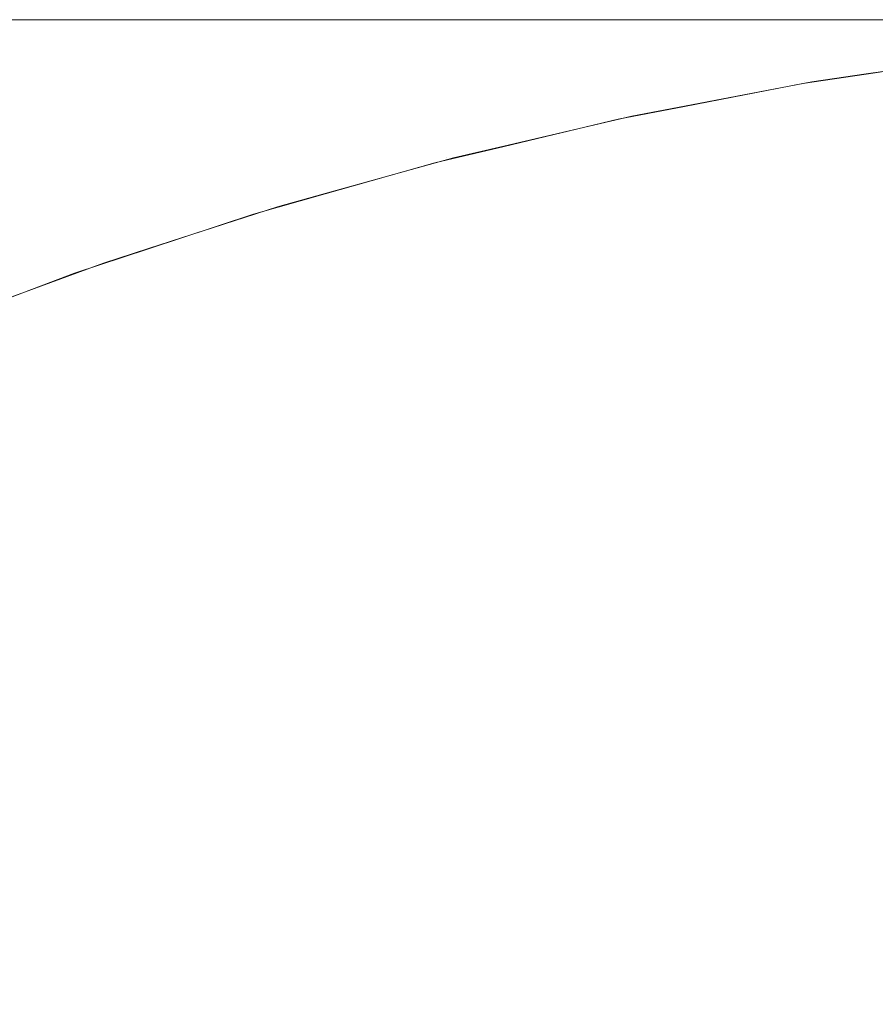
# Model space of a CAD drawing. Header units: centimetres. Extents: x -26 to 27.3, y -25.9 to -24.1.
# Tile 170 of 224: x 9.448 to 9.4672, y -24.0821 to -24.0599. Entities that reach past the tile are written whole.
import ezdxf

# ---------------------------------------------------------------- set-up
doc = ezdxf.new("R2010")
doc.units = ezdxf.units.CM
doc.header["$LTSCALE"] = 2.54
doc.layers.add('Lucido design-1', color=7, linetype='Continuous')

# ---------------------------------------------------------------- blocks, each defined once
blk = doc.blocks.new('Gruppo-7-1')
at = {"color": 7, "linetype": 'Continuous', "lineweight": 9}
for points, invisible_edges in [([(27.182518, -24.059935, 1182.325802), (27.182518, -24.059888, 1182.322727), (-25.917482, -24.059888, 1182.322727), (-25.917482, -24.059935, 1182.325802)], 8), ([(9.282518, -24.059888, 1182.122727), (-25.917482, -24.059888, 1182.322727), (27.182518, -24.059888, 1182.322727)], 9), ([(-25.917482, -24.059935, 1182.325802), (-25.917482, -24.060002, 1182.327088), (27.182518, -24.060002, 1182.327088), (27.182518, -24.059935, 1182.325802)], 10), ([(27.182518, -24.059888, 1182.322727), (9.291006, -24.059888, 1182.122547), (9.282518, -24.059888, 1182.122727)], 9), ([(9.299479, -24.059888, 1182.122007), (9.291006, -24.059888, 1182.122547), (27.182518, -24.059888, 1182.322727)], 10), ([(27.182518, -24.059888, 1182.322727), (9.307922, -24.059888, 1182.121107), (9.299479, -24.059888, 1182.122007)], 9), ([(27.182518, -24.059888, 1182.322727), (9.316318, -24.059888, 1182.11985), (9.307922, -24.059888, 1182.121107)], 9), ([(9.324654, -24.059888, 1182.118238), (9.316318, -24.059888, 1182.11985), (27.182518, -24.059888, 1182.322727)], 10), ([(27.182518, -24.059888, 1182.322727), (9.332914, -24.059888, 1182.116274), (9.324654, -24.059888, 1182.118238)], 9), ([(27.182518, -24.059888, 1182.322727), (9.341082, -24.059888, 1182.11396), (9.332914, -24.059888, 1182.116274)], 9), ([(9.349146, -24.059888, 1182.111303), (9.341082, -24.059888, 1182.11396), (27.182518, -24.059888, 1182.322727)], 10), ([(9.357089, -24.059888, 1182.108305), (9.349146, -24.059888, 1182.111303), (27.182518, -24.059888, 1182.322727)], 10), ([(27.182518, -24.059888, 1182.322727), (9.364898, -24.059888, 1182.104973), (9.357089, -24.059888, 1182.108305)], 9), ([(27.182518, -24.059888, 1182.322727), (9.372559, -24.059888, 1182.101312), (9.364898, -24.059888, 1182.104973)], 9), ([(9.380057, -24.059888, 1182.09733), (9.372559, -24.059888, 1182.101312), (27.182518, -24.059888, 1182.322727)], 10), ([(27.182518, -24.059888, 1182.322727), (9.387379, -24.059888, 1182.093033), (9.380057, -24.059888, 1182.09733)], 9), ([(9.394513, -24.059888, 1182.088429), (9.387379, -24.059888, 1182.093033), (27.182518, -24.059888, 1182.322727)], 10), ([(27.182518, -24.059888, 1182.322727), (9.401445, -24.059888, 1182.083527), (9.394513, -24.059888, 1182.088429)], 9), ([(9.408162, -24.059888, 1182.078334), (9.401445, -24.059888, 1182.083527), (27.182518, -24.059888, 1182.322727)], 10), ([(27.182518, -24.059888, 1182.322727), (9.414653, -24.059888, 1182.072862), (9.408162, -24.059888, 1182.078334)], 9), ([(9.420906, -24.059888, 1182.067118), (9.414653, -24.059888, 1182.072862), (27.182518, -24.059888, 1182.322727)], 10), ([(9.426909, -24.059888, 1182.061115), (9.420906, -24.059888, 1182.067118), (27.182518, -24.059888, 1182.322727)], 10), ([(27.182518, -24.059888, 1182.322727), (9.432652, -24.059888, 1182.054862), (9.426909, -24.059888, 1182.061115)], 9), ([(27.182518, -24.059888, 1182.322727), (9.438125, -24.059888, 1182.048371), (9.432652, -24.059888, 1182.054862)], 9), ([(9.443317, -24.059888, 1182.041654), (9.438125, -24.059888, 1182.048371), (27.182518, -24.059888, 1182.322727)], 10), ([(9.443317, -24.059888, 1182.041654), (9.44822, -24.059888, 1182.034722), (9.444608, -24.059983, 1182.032281), (9.439812, -24.059983, 1182.039061)], 14), ([(9.444608, -24.059983, 1182.032281), (9.449111, -24.059983, 1182.025303), (9.445592, -24.060249, 1182.023136), (9.441184, -24.060249, 1182.029967)], 15), ([(27.182518, -24.059888, 1182.322727), (9.44822, -24.059888, 1182.034722), (9.443317, -24.059888, 1182.041654)], 9), ([(9.44822, -24.059888, 1182.034722), (9.452824, -24.059888, 1182.027589), (9.449111, -24.059983, 1182.025303), (9.444608, -24.059983, 1182.032281)], 14), ([(9.449111, -24.059983, 1182.025303), (9.453315, -24.059983, 1182.01814), (9.449707, -24.060249, 1182.016124), (9.445592, -24.060249, 1182.023136)], 15), ([(9.452824, -24.059888, 1182.027589), (9.44822, -24.059888, 1182.034722), (27.182518, -24.059888, 1182.322727)], 10), ([(9.452824, -24.059888, 1182.027589), (9.457121, -24.059888, 1182.020266), (9.453315, -24.059983, 1182.01814), (9.449111, -24.059983, 1182.025303)], 14), ([(9.453315, -24.059983, 1182.01814), (9.45721, -24.059983, 1182.010805), (9.45352, -24.060249, 1182.008945), (9.449707, -24.060249, 1182.016124)], 15), ([(27.182518, -24.059888, 1182.322727), (9.457121, -24.059888, 1182.020266), (9.452824, -24.059888, 1182.027589)], 9), ([(9.457121, -24.059888, 1182.020266), (9.461103, -24.059888, 1182.012768), (9.45721, -24.059983, 1182.010805), (9.453315, -24.059983, 1182.01814)], 14), ([(9.45721, -24.059983, 1182.010805), (9.460791, -24.059983, 1182.003312), (9.457025, -24.060249, 1182.001609), (9.45352, -24.060249, 1182.008945)], 15), ([(9.460791, -24.059983, 1182.003312), (9.46405, -24.059983, 1181.995673), (9.460216, -24.060249, 1181.994132), (9.457025, -24.060249, 1182.001609)], 15), ([(9.461103, -24.059888, 1182.012768), (9.457121, -24.059888, 1182.020266), (27.182518, -24.059888, 1182.322727)], 10), ([(9.461103, -24.059888, 1182.012768), (9.464764, -24.059888, 1182.005107), (9.460791, -24.059983, 1182.003312), (9.45721, -24.059983, 1182.010805)], 14), ([(9.46405, -24.059983, 1181.995673), (9.466983, -24.059983, 1181.987903), (9.463086, -24.060249, 1181.986526), (9.460216, -24.060249, 1181.994132)], 15), ([(9.464764, -24.059888, 1182.005107), (9.468096, -24.059888, 1181.997298), (9.46405, -24.059983, 1181.995673), (9.460791, -24.059983, 1182.003312)], 14), ([(27.182518, -24.059888, 1182.322727), (9.464764, -24.059888, 1182.005107), (9.461103, -24.059888, 1182.012768)], 9), ([(9.466983, -24.059983, 1181.987903), (9.469583, -24.059983, 1181.980015), (9.465631, -24.060249, 1181.978805), (9.463086, -24.060249, 1181.986526)], 15), ([(9.468096, -24.059888, 1181.997298), (9.471093, -24.059888, 1181.989355), (9.466983, -24.059983, 1181.987903), (9.46405, -24.059983, 1181.995673)], 14), ([(9.468096, -24.059888, 1181.997298), (9.464764, -24.059888, 1182.005107), (27.182518, -24.059888, 1182.322727)], 10), ([(9.469583, -24.059983, 1181.980015), (9.471845, -24.059983, 1181.972024), (9.467846, -24.060249, 1181.970983), (9.465631, -24.060249, 1181.978805)], 15), ([(9.471093, -24.059888, 1181.989355), (9.473751, -24.059888, 1181.981292), (9.469583, -24.059983, 1181.980015), (9.466983, -24.059983, 1181.987903)], 14), ([(27.182518, -24.060149, 1182.329948), (27.182518, -24.060002, 1182.327088), (-25.917482, -24.060002, 1182.327088), (-25.917482, -24.060149, 1182.329948)], 10), ([(-25.917482, -24.060149, 1182.329948), (-25.917482, -24.060288, 1182.331441), (27.182518, -24.060288, 1182.331441), (27.182518, -24.060149, 1182.329948)], 10), ([(27.182518, -24.060535, 1182.334084), (27.182518, -24.060288, 1182.331441), (-25.917482, -24.060288, 1182.331441), (-25.917482, -24.060535, 1182.334084)], 10), ([(9.445592, -24.060249, 1182.023136), (9.449707, -24.060249, 1182.016124), (9.446115, -24.060686, 1182.014118), (9.442089, -24.060686, 1182.020979)], 15), ([(9.449707, -24.060249, 1182.016124), (9.45352, -24.060249, 1182.008945), (9.449846, -24.060686, 1182.007092), (9.446115, -24.060686, 1182.014118)], 15), ([(9.45352, -24.060249, 1182.008945), (9.457025, -24.060249, 1182.001609), (9.453276, -24.060686, 1181.999915), (9.449846, -24.060686, 1182.007092)], 15), ([(9.457025, -24.060249, 1182.001609), (9.460216, -24.060249, 1181.994132), (9.456398, -24.060686, 1181.992598), (9.453276, -24.060686, 1181.999915)], 15), ([(9.460216, -24.060249, 1181.994132), (9.463086, -24.060249, 1181.986526), (9.459207, -24.060686, 1181.985155), (9.456398, -24.060686, 1181.992598)], 15), ([(9.463086, -24.060249, 1181.986526), (9.465631, -24.060249, 1181.978805), (9.461697, -24.060686, 1181.9776), (9.459207, -24.060686, 1181.985155)], 15), ([(9.465631, -24.060249, 1181.978805), (9.467846, -24.060249, 1181.970983), (9.463865, -24.060686, 1181.969946), (9.461697, -24.060686, 1181.9776)], 15), ([(9.467846, -24.060249, 1181.970983), (9.469727, -24.060249, 1181.963074), (9.465705, -24.060686, 1181.962207), (9.463865, -24.060686, 1181.969946)], 15), ([(9.469727, -24.060249, 1181.963074), (9.471271, -24.060249, 1181.955092), (9.467216, -24.060686, 1181.954397), (9.465705, -24.060686, 1181.962207)], 15), ([(9.471271, -24.060249, 1181.955092), (9.472474, -24.060249, 1181.947052), (9.468393, -24.060686, 1181.946529), (9.467216, -24.060686, 1181.954397)], 15), ([(-25.917482, -24.060535, 1182.334084), (-25.917482, -24.060764, 1182.335777), (27.182518, -24.060764, 1182.335777), (27.182518, -24.060535, 1182.334084)], 10), ([(27.182518, -24.061093, 1182.338205), (27.182518, -24.060764, 1182.335777), (-25.917482, -24.060764, 1182.335777), (-25.917482, -24.061093, 1182.338205)], 10), ([(9.446115, -24.060686, 1182.014118), (9.449846, -24.060686, 1182.007092), (9.446195, -24.061292, 1182.005251), (9.442545, -24.061292, 1182.012124)], 15), ([(9.449846, -24.060686, 1182.007092), (9.453276, -24.060686, 1181.999915), (9.44955, -24.061292, 1181.99823), (9.446195, -24.061292, 1182.005251)], 15), ([(9.453276, -24.060686, 1181.999915), (9.456398, -24.060686, 1181.992598), (9.452604, -24.061292, 1181.991073), (9.44955, -24.061292, 1181.99823)], 15), ([(9.456398, -24.060686, 1181.992598), (9.459207, -24.060686, 1181.985155), (9.455351, -24.061292, 1181.983793), (9.452604, -24.061292, 1181.991073)], 15), ([(9.459207, -24.060686, 1181.985155), (9.461697, -24.060686, 1181.9776), (9.457787, -24.061292, 1181.976403), (9.455351, -24.061292, 1181.983793)], 15), ([(9.461697, -24.060686, 1181.9776), (9.463865, -24.060686, 1181.969946), (9.459907, -24.061292, 1181.968916), (9.457787, -24.061292, 1181.976403)], 15), ([(9.463865, -24.060686, 1181.969946), (9.465705, -24.060686, 1181.962207), (9.461708, -24.061292, 1181.961345), (9.459907, -24.061292, 1181.968916)], 15), ([(9.465705, -24.060686, 1181.962207), (9.467216, -24.060686, 1181.954397), (9.463185, -24.061292, 1181.953706), (9.461708, -24.061292, 1181.961345)], 15), ([(9.467216, -24.060686, 1181.954397), (9.468393, -24.060686, 1181.946529), (9.464337, -24.061292, 1181.94601), (9.463185, -24.061292, 1181.953706)], 15), ([(9.468393, -24.060686, 1181.946529), (9.469236, -24.060686, 1181.938619), (9.465162, -24.061292, 1181.938272), (9.464337, -24.061292, 1181.94601)], 15), ([(9.469236, -24.060686, 1181.938619), (9.469742, -24.060686, 1181.93068), (9.465657, -24.061292, 1181.930507), (9.465162, -24.061292, 1181.938272)], 15), ([(9.467043, -24.061113, 1181.722727), (9.469816, -24.060698, 1181.722727), (9.469828, -24.060792, 1181.718367), (9.465634, -24.06142, 1181.718367)], 14), ([(9.465634, -24.06142, 1181.718367), (9.469828, -24.060792, 1181.718367), (9.469862, -24.061056, 1181.714235), (9.465679, -24.061682, 1181.714235)], 15), ([(9.465657, -24.061292, 1181.930507), (9.469742, -24.060686, 1181.93068), (9.469911, -24.060686, 1181.922727), (9.467043, -24.061111, 1181.922727)], 11), ([(9.469816, -24.060698, 1181.722727), (9.467043, -24.061113, 1181.722727), (9.467043, -24.061111, 1181.922727), (9.469911, -24.060686, 1181.922727)], 10), ([(-25.917482, -24.061093, 1182.338205), (-25.917482, -24.061428, 1182.340088), (27.182518, -24.061428, 1182.340088), (27.182518, -24.061093, 1182.338205)], 10), ([(9.465679, -24.061682, 1181.714235), (9.469862, -24.061056, 1181.714235), (9.469917, -24.061489, 1181.71012), (9.465753, -24.062113, 1181.71012)], 15), ([(9.446195, -24.061292, 1182.005251), (9.44955, -24.061292, 1181.99823), (9.445853, -24.062065, 1181.996559), (9.442572, -24.062065, 1182.003425)], 15), ([(9.44955, -24.061292, 1181.99823), (9.452604, -24.061292, 1181.991073), (9.448839, -24.062065, 1181.98956), (9.445853, -24.062065, 1181.996559)], 15), ([(9.452604, -24.061292, 1181.991073), (9.455351, -24.061292, 1181.983793), (9.451526, -24.062065, 1181.982441), (9.448839, -24.062065, 1181.98956)], 15), ([(9.455351, -24.061292, 1181.983793), (9.457787, -24.061292, 1181.976403), (9.453908, -24.062065, 1181.975215), (9.451526, -24.062065, 1181.982441)], 15), ([(9.457787, -24.061292, 1181.976403), (9.459907, -24.061292, 1181.968916), (9.455981, -24.062065, 1181.967893), (9.453908, -24.062065, 1181.975215)], 15), ([(9.459907, -24.061292, 1181.968916), (9.461708, -24.061292, 1181.961345), (9.457742, -24.062065, 1181.960491), (9.455981, -24.062065, 1181.967893)], 15), ([(9.461708, -24.061292, 1181.961345), (9.463185, -24.061292, 1181.953706), (9.459186, -24.062065, 1181.95302), (9.457742, -24.062065, 1181.960491)], 15), ([(9.463185, -24.061292, 1181.953706), (9.464337, -24.061292, 1181.94601), (9.460313, -24.062065, 1181.945495), (9.459186, -24.062065, 1181.95302)], 15), ([(9.464337, -24.061292, 1181.94601), (9.465162, -24.061292, 1181.938272), (9.461119, -24.062065, 1181.937928), (9.460313, -24.062065, 1181.945495)], 15), ([(9.465162, -24.061292, 1181.938272), (9.465657, -24.061292, 1181.930507), (9.461603, -24.062065, 1181.930335), (9.461119, -24.062065, 1181.937928)], 15), ([(9.461603, -24.062065, 1181.930335), (9.465657, -24.061292, 1181.930507), (9.465822, -24.061292, 1181.922727), (9.462946, -24.06184, 1181.922727)], 11), ([(9.465618, -24.061326, 1181.722727), (9.462947, -24.061843, 1181.722727), (9.462946, -24.06184, 1181.922727), (9.465822, -24.061292, 1181.922727)], 10), ([(9.465822, -24.061292, 1181.922727), (9.467043, -24.061111, 1181.922727), (9.467043, -24.061113, 1181.722727), (9.465618, -24.061326, 1181.722727)], 10), ([(9.465634, -24.06142, 1181.718367), (9.465618, -24.061326, 1181.722727), (9.467043, -24.061113, 1181.722727)], 9), ([(9.467043, -24.061111, 1181.922727), (9.465822, -24.061292, 1181.922727), (9.465657, -24.061292, 1181.930507)], 10), ([(27.182518, -24.061823, 1182.342302), (27.182518, -24.061428, 1182.340088), (-25.917482, -24.061428, 1182.340088), (-25.917482, -24.061823, 1182.342302)], 10), ([(9.462947, -24.061843, 1181.722727), (9.465618, -24.061326, 1181.722727), (9.465634, -24.06142, 1181.718367), (9.46147, -24.062225, 1181.718367)], 14), ([(9.46147, -24.062225, 1181.718367), (9.465634, -24.06142, 1181.718367), (9.465679, -24.061682, 1181.714235), (9.461526, -24.062486, 1181.714235)], 15), ([(9.465753, -24.062113, 1181.71012), (9.469917, -24.061489, 1181.71012), (9.469994, -24.06209, 1181.706031), (9.465855, -24.06271, 1181.706031)], 15), ([(9.461526, -24.062486, 1181.714235), (9.465679, -24.061682, 1181.714235), (9.465753, -24.062113, 1181.71012), (9.461618, -24.062912, 1181.71012)], 15), ([(-25.917482, -24.061823, 1182.342302), (-25.917482, -24.06228, 1182.344366), (27.182518, -24.06228, 1182.344366), (27.182518, -24.061823, 1182.342302)], 10), ([(9.461765, -24.062065, 1181.922727), (9.462946, -24.06184, 1181.922727), (9.462947, -24.061843, 1181.722727), (9.46145, -24.062132, 1181.722727)], 10), ([(9.46147, -24.062225, 1181.718367), (9.46145, -24.062132, 1181.722727), (9.462947, -24.061843, 1181.722727)], 9), ([(9.462946, -24.06184, 1181.922727), (9.461765, -24.062065, 1181.922727), (9.461603, -24.062065, 1181.930335)], 10), ([(9.445853, -24.062065, 1181.996559), (9.448839, -24.062065, 1181.98956), (9.44511, -24.063005, 1181.988062), (9.442191, -24.063005, 1181.994904)], 15), ([(9.448839, -24.062065, 1181.98956), (9.451526, -24.062065, 1181.982441), (9.447737, -24.063005, 1181.981103), (9.44511, -24.063005, 1181.988062)], 15), ([(9.451526, -24.062065, 1181.982441), (9.453908, -24.062065, 1181.975215), (9.450065, -24.063005, 1181.974038), (9.447737, -24.063005, 1181.981103)], 15), ([(9.453908, -24.062065, 1181.975215), (9.455981, -24.062065, 1181.967893), (9.452092, -24.063005, 1181.966881), (9.450065, -24.063005, 1181.974038)], 15), ([(9.455981, -24.062065, 1181.967893), (9.457742, -24.062065, 1181.960491), (9.453813, -24.063005, 1181.959644), (9.452092, -24.063005, 1181.966881)], 15), ([(9.457742, -24.062065, 1181.960491), (9.459186, -24.062065, 1181.95302), (9.455226, -24.063005, 1181.952341), (9.453813, -24.063005, 1181.959644)], 15), ([(9.459186, -24.062065, 1181.95302), (9.460313, -24.062065, 1181.945495), (9.456327, -24.063005, 1181.944984), (9.455226, -24.063005, 1181.952341)], 15), ([(9.460313, -24.062065, 1181.945495), (9.461119, -24.062065, 1181.937928), (9.457115, -24.063005, 1181.937588), (9.456327, -24.063005, 1181.944984)], 15), ([(9.461119, -24.062065, 1181.937928), (9.461603, -24.062065, 1181.930335), (9.457588, -24.063005, 1181.930164), (9.457115, -24.063005, 1181.937588)], 15), ([(9.458881, -24.062744, 1181.722727), (9.46145, -24.062132, 1181.722727), (9.46147, -24.062225, 1181.718367), (9.457344, -24.063207, 1181.718367)], 14), ([(9.457588, -24.063005, 1181.930164), (9.461603, -24.062065, 1181.930335), (9.461765, -24.062065, 1181.922727), (9.45888, -24.06274, 1181.922727)], 11), ([(9.46145, -24.062132, 1181.722727), (9.458881, -24.062744, 1181.722727), (9.45888, -24.06274, 1181.922727), (9.461765, -24.062065, 1181.922727)], 10), ([(9.461618, -24.062912, 1181.71012), (9.465753, -24.062113, 1181.71012), (9.465855, -24.06271, 1181.706031), (9.461746, -24.063505, 1181.706031)], 15), ([(9.465855, -24.06271, 1181.706031), (9.469994, -24.06209, 1181.706031), (9.470093, -24.062858, 1181.701974), (9.465986, -24.063472, 1181.701974)], 15), ([(27.182518, -24.062723, 1182.346369), (27.182518, -24.06228, 1182.344366), (-25.917482, -24.06228, 1182.344366), (-25.917482, -24.062723, 1182.346369)], 10), ([(9.457344, -24.063207, 1181.718367), (9.46147, -24.062225, 1181.718367), (9.461526, -24.062486, 1181.714235), (9.457411, -24.063464, 1181.714235)], 15), ([(9.457411, -24.063464, 1181.714235), (9.461526, -24.062486, 1181.714235), (9.461618, -24.062912, 1181.71012), (9.457521, -24.063887, 1181.71012)], 15), ([(-25.917482, -24.062723, 1182.346369), (-25.917482, -24.063316, 1182.348604), (27.182518, -24.063316, 1182.348604), (27.182518, -24.062723, 1182.346369)], 10), ([(9.457746, -24.063005, 1181.922727), (9.45888, -24.06274, 1181.922727), (9.458881, -24.062744, 1181.722727), (9.45732, -24.063115, 1181.722727)], 10), ([(9.457344, -24.063207, 1181.718367), (9.45732, -24.063115, 1181.722727), (9.458881, -24.062744, 1181.722727)], 9), ([(9.45888, -24.06274, 1181.922727), (9.457746, -24.063005, 1181.922727), (9.457588, -24.063005, 1181.930164)], 10), ([(9.461746, -24.063505, 1181.706031), (9.465855, -24.06271, 1181.706031), (9.465986, -24.063472, 1181.701974), (9.461909, -24.064261, 1181.701974)], 15), ([(9.465986, -24.063472, 1181.701974), (9.470093, -24.062858, 1181.701974), (9.470212, -24.063789, 1181.697955), (9.466145, -24.064398, 1181.697955)], 15), ([(9.447737, -24.063005, 1181.981103), (9.450065, -24.063005, 1181.974038), (9.446267, -24.064108, 1181.972875), (9.443991, -24.064108, 1181.979779)], 15), ([(9.450065, -24.063005, 1181.974038), (9.452092, -24.063005, 1181.966881), (9.448247, -24.064108, 1181.96588), (9.446267, -24.064108, 1181.972875)], 15), ([(9.452092, -24.063005, 1181.966881), (9.453813, -24.063005, 1181.959644), (9.44993, -24.064108, 1181.958807), (9.448247, -24.064108, 1181.96588)], 15), ([(9.453813, -24.063005, 1181.959644), (9.455226, -24.063005, 1181.952341), (9.45131, -24.064108, 1181.951669), (9.44993, -24.064108, 1181.958807)], 15), ([(9.455226, -24.063005, 1181.952341), (9.456327, -24.063005, 1181.944984), (9.452386, -24.064108, 1181.94448), (9.45131, -24.064108, 1181.951669)], 15), ([(9.456327, -24.063005, 1181.944984), (9.457115, -24.063005, 1181.937588), (9.453156, -24.064108, 1181.937251), (9.452386, -24.064108, 1181.94448)], 15), ([(9.457115, -24.063005, 1181.937588), (9.457588, -24.063005, 1181.930164), (9.453619, -24.064108, 1181.929995), (9.453156, -24.064108, 1181.937251)], 15), ([(9.453619, -24.064108, 1181.929995), (9.457588, -24.063005, 1181.930164), (9.457746, -24.063005, 1181.922727), (9.454851, -24.063809, 1181.922727)], 11), ([(9.45732, -24.063115, 1181.722727), (9.454852, -24.063814, 1181.722727), (9.454851, -24.063809, 1181.922727), (9.457746, -24.063005, 1181.922727)], 10), ([(9.457521, -24.063887, 1181.71012), (9.461618, -24.062912, 1181.71012), (9.461746, -24.063505, 1181.706031), (9.457674, -24.064473, 1181.706031)], 15), ([(27.182518, -24.063793, 1182.350399), (27.182518, -24.063316, 1182.348604), (-25.917482, -24.063316, 1182.348604), (-25.917482, -24.063793, 1182.350399)], 10), ([(9.454852, -24.063814, 1181.722727), (9.45732, -24.063115, 1181.722727), (9.457344, -24.063207, 1181.718367), (9.453264, -24.064362, 1181.718367)], 14), ([(9.453264, -24.064362, 1181.718367), (9.457344, -24.063207, 1181.718367), (9.457411, -24.063464, 1181.714235), (9.453341, -24.064617, 1181.714235)], 15), ([(9.453341, -24.064617, 1181.714235), (9.457411, -24.063464, 1181.714235), (9.457521, -24.063887, 1181.71012), (9.453469, -24.065034, 1181.71012)], 15), ([(9.457674, -24.064473, 1181.706031), (9.461746, -24.063505, 1181.706031), (9.461909, -24.064261, 1181.701974), (9.457869, -24.065222, 1181.701974)], 15), ([(9.461909, -24.064261, 1181.701974), (9.465986, -24.063472, 1181.701974), (9.466145, -24.064398, 1181.697955), (9.462107, -24.065179, 1181.697955)], 15), ([(-25.917482, -24.063793, 1182.350399), (-25.917482, -24.064536, 1182.352792), (27.182518, -24.064536, 1182.352792), (27.182518, -24.063793, 1182.350399)], 10), ([(9.453773, -24.064108, 1181.922727), (9.454851, -24.063809, 1181.922727), (9.454852, -24.063814, 1181.722727), (9.453236, -24.064271, 1181.722727)], 10), ([(9.453264, -24.064362, 1181.718367), (9.453236, -24.064271, 1181.722727), (9.454852, -24.063814, 1181.722727)], 9), ([(9.453469, -24.065034, 1181.71012), (9.457521, -24.063887, 1181.71012), (9.457674, -24.064473, 1181.706031), (9.453647, -24.065613, 1181.706031)], 15), ([(9.454851, -24.063809, 1181.922727), (9.453773, -24.064108, 1181.922727), (9.453619, -24.064108, 1181.929995)], 10), ([(9.466145, -24.064398, 1181.697955), (9.470212, -24.063789, 1181.697955), (9.470352, -24.064884, 1181.693983), (9.466331, -24.065486, 1181.693983)], 15), ([(9.446267, -24.064108, 1181.972875), (9.448247, -24.064108, 1181.96588), (9.444453, -24.065374, 1181.964892), (9.442518, -24.065374, 1181.971727)], 15), ([(9.448247, -24.064108, 1181.96588), (9.44993, -24.064108, 1181.958807), (9.446097, -24.065374, 1181.957981), (9.444453, -24.065374, 1181.964892)], 15), ([(9.44993, -24.064108, 1181.958807), (9.45131, -24.064108, 1181.951669), (9.447446, -24.065374, 1181.951007), (9.446097, -24.065374, 1181.957981)], 15), ([(9.45131, -24.064108, 1181.951669), (9.452386, -24.064108, 1181.94448), (9.448497, -24.065374, 1181.943982), (9.447446, -24.065374, 1181.951007)], 15), ([(9.452386, -24.064108, 1181.94448), (9.453156, -24.064108, 1181.937251), (9.44925, -24.065374, 1181.936918), (9.448497, -24.065374, 1181.943982)], 15), ([(9.453156, -24.064108, 1181.937251), (9.453619, -24.064108, 1181.929995), (9.449702, -24.065374, 1181.929829), (9.44925, -24.065374, 1181.936918)], 15), ([(9.449702, -24.065374, 1181.929829), (9.453619, -24.064108, 1181.929995), (9.453773, -24.064108, 1181.922727), (9.450866, -24.065046, 1181.922727)], 11), ([(9.453236, -24.064271, 1181.722727), (9.450868, -24.065052, 1181.722727), (9.450866, -24.065046, 1181.922727), (9.453773, -24.064108, 1181.922727)], 10), ([(9.450868, -24.065052, 1181.722727), (9.453236, -24.064271, 1181.722727), (9.453264, -24.064362, 1181.718367), (9.449236, -24.06569, 1181.718367)], 14), ([(9.449236, -24.06569, 1181.718367), (9.453264, -24.064362, 1181.718367), (9.453341, -24.064617, 1181.714235), (9.449324, -24.065941, 1181.714235)], 15), ([(9.457869, -24.065222, 1181.701974), (9.461909, -24.064261, 1181.701974), (9.462107, -24.065179, 1181.697955), (9.458105, -24.066131, 1181.697955)], 15), ([(9.462107, -24.065179, 1181.697955), (9.466145, -24.064398, 1181.697955), (9.466331, -24.065486, 1181.693983), (9.462339, -24.066258, 1181.693983)], 15), ([(27.182518, -24.065031, 1182.354384), (27.182518, -24.064536, 1182.352792), (-25.917482, -24.064536, 1182.352792), (-25.917482, -24.065031, 1182.354384)], 10), ([(9.449324, -24.065941, 1181.714235), (9.453341, -24.064617, 1181.714235), (9.453469, -24.065034, 1181.71012), (9.44947, -24.066353, 1181.71012)], 15), ([(9.453647, -24.065613, 1181.706031), (9.457674, -24.064473, 1181.706031), (9.457869, -24.065222, 1181.701974), (9.453873, -24.066353, 1181.701974)], 15), ([(-25.917482, -24.065031, 1182.354384), (-25.917482, -24.065938, 1182.356922), (27.182518, -24.065938, 1182.356922), (27.182518, -24.065031, 1182.354384)], 10), ([(9.449853, -24.065374, 1181.922727), (9.450866, -24.065046, 1181.922727), (9.450868, -24.065052, 1181.722727), (9.449204, -24.0656, 1181.722727)], 10), ([(9.449236, -24.06569, 1181.718367), (9.449204, -24.0656, 1181.722727), (9.450868, -24.065052, 1181.722727)], 9), ([(9.44947, -24.066353, 1181.71012), (9.453469, -24.065034, 1181.71012), (9.453647, -24.065613, 1181.706031), (9.449672, -24.066924, 1181.706031)], 15), ([(9.450866, -24.065046, 1181.922727), (9.449853, -24.065374, 1181.922727), (9.449702, -24.065374, 1181.929829)], 10), ([(9.466331, -24.065486, 1181.693983), (9.470352, -24.064884, 1181.693983), (9.470513, -24.066139, 1181.690062), (9.466545, -24.066733, 1181.690062)], 15), ([(9.453873, -24.066353, 1181.701974), (9.457869, -24.065222, 1181.701974), (9.458105, -24.066131, 1181.697955), (9.454148, -24.067251, 1181.697955)], 15), ([(9.458105, -24.066131, 1181.697955), (9.462107, -24.065179, 1181.697955), (9.462339, -24.066258, 1181.693983), (9.458384, -24.067199, 1181.693983)], 15), ([(9.447446, -24.065374, 1181.951007), (9.448497, -24.065374, 1181.943982), (9.444667, -24.066798, 1181.943491), (9.44364, -24.066798, 1181.950354)], 15), ([(9.448497, -24.065374, 1181.943982), (9.44925, -24.065374, 1181.936918), (9.445402, -24.066798, 1181.936591), (9.444667, -24.066798, 1181.943491)], 15), ([(9.44925, -24.065374, 1181.936918), (9.449702, -24.065374, 1181.929829), (9.445844, -24.066798, 1181.929665), (9.445402, -24.066798, 1181.936591)], 15), ([(9.445844, -24.066798, 1181.929665), (9.449702, -24.065374, 1181.929829), (9.449853, -24.065374, 1181.922727), (9.446933, -24.06645, 1181.922727)], 11), ([(9.446933, -24.06645, 1181.922727), (9.449853, -24.065374, 1181.922727), (9.449204, -24.0656, 1181.722727)], 10), ([(9.462339, -24.066258, 1181.693983), (9.466331, -24.065486, 1181.693983), (9.466545, -24.066733, 1181.690062), (9.462606, -24.067495, 1181.690062)], 15), ([(9.446936, -24.066456, 1181.722727), (9.449204, -24.0656, 1181.722727), (9.449236, -24.06569, 1181.718367), (9.445268, -24.067187, 1181.718367)], 14), ([(9.445268, -24.067187, 1181.718367), (9.449236, -24.06569, 1181.718367), (9.449324, -24.065941, 1181.714235), (9.445367, -24.067434, 1181.714235)], 15), ([(9.449204, -24.0656, 1181.722727), (9.446936, -24.066456, 1181.722727), (9.446933, -24.06645, 1181.922727)], 10), ([(9.449672, -24.066924, 1181.706031), (9.453647, -24.065613, 1181.706031), (9.453873, -24.066353, 1181.701974), (9.449929, -24.067653, 1181.701974)], 15), ([(27.182518, -24.066436, 1182.358317), (27.182518, -24.065938, 1182.356922), (-25.917482, -24.065938, 1182.356922), (-25.917482, -24.066436, 1182.358317)], 10), ([(9.445367, -24.067434, 1181.714235), (9.449324, -24.065941, 1181.714235), (9.44947, -24.066353, 1181.71012), (9.44553, -24.067839, 1181.71012)], 15), ([(9.454148, -24.067251, 1181.697955), (9.458105, -24.066131, 1181.697955), (9.458384, -24.067199, 1181.693983), (9.454471, -24.068307, 1181.693983)], 15), ([(9.466545, -24.066733, 1181.690062), (9.470513, -24.066139, 1181.690062), (9.470694, -24.067552, 1181.6862), (9.466786, -24.068137, 1181.6862)], 15), ([(9.44553, -24.067839, 1181.71012), (9.44947, -24.066353, 1181.71012), (9.449672, -24.066924, 1181.706031), (9.445756, -24.068402, 1181.706031)], 15), ([(9.449929, -24.067653, 1181.701974), (9.453873, -24.066353, 1181.701974), (9.454148, -24.067251, 1181.697955), (9.450242, -24.068539, 1181.697955)], 15), ([(9.458384, -24.067199, 1181.693983), (9.462339, -24.066258, 1181.693983), (9.462606, -24.067495, 1181.690062), (9.458702, -24.068423, 1181.690062)], 15), ([(-25.917482, -24.066436, 1182.358317), (-25.917482, -24.067517, 1182.360988), (27.182518, -24.067517, 1182.360988), (27.182518, -24.066436, 1182.358317)], 10), ([(9.462606, -24.067495, 1181.690062), (9.466545, -24.066733, 1181.690062), (9.466786, -24.068137, 1181.6862), (9.462906, -24.068887, 1181.6862)], 15), ([(9.445756, -24.068402, 1181.706031), (9.449672, -24.066924, 1181.706031), (9.449929, -24.067653, 1181.701974), (9.446044, -24.069119, 1181.701974)], 15), ([(9.450242, -24.068539, 1181.697955), (9.454148, -24.067251, 1181.697955), (9.454471, -24.068307, 1181.693983), (9.45061, -24.069579, 1181.693983)], 15), ([(9.454471, -24.068307, 1181.693983), (9.458384, -24.067199, 1181.693983), (9.458702, -24.068423, 1181.690062), (9.454842, -24.069516, 1181.690062)], 15), ([(27.182518, -24.068005, 1182.362192), (27.182518, -24.067517, 1182.360988), (-25.917482, -24.067517, 1182.360988), (-25.917482, -24.068005, 1182.362192)], 10), ([(9.458702, -24.068423, 1181.690062), (9.462606, -24.067495, 1181.690062), (9.462906, -24.068887, 1181.6862), (9.459061, -24.069802, 1181.6862)], 15), ([(9.446044, -24.069119, 1181.701974), (9.449929, -24.067653, 1181.701974), (9.450242, -24.068539, 1181.697955), (9.446394, -24.069991, 1181.697955)], 15), ([(9.466786, -24.068137, 1181.6862), (9.470694, -24.067552, 1181.6862), (9.470895, -24.06912, 1181.682403), (9.467053, -24.069695, 1181.682403)], 15), ([(-25.917482, -24.068005, 1182.362192), (-25.917482, -24.069273, 1182.364982), (27.182518, -24.069273, 1182.364982), (27.182518, -24.068005, 1182.362192)], 10), ([(9.462906, -24.068887, 1181.6862), (9.466786, -24.068137, 1181.6862), (9.467053, -24.069695, 1181.682403), (9.463239, -24.070432, 1181.682403)], 15), ([(9.45061, -24.069579, 1181.693983), (9.454471, -24.068307, 1181.693983), (9.454842, -24.069516, 1181.690062), (9.451031, -24.070772, 1181.690062)], 15), ([(9.454842, -24.069516, 1181.690062), (9.458702, -24.068423, 1181.690062), (9.459061, -24.069802, 1181.6862), (9.455259, -24.070878, 1181.6862)], 15), ([(9.446394, -24.069991, 1181.697955), (9.450242, -24.068539, 1181.697955), (9.45061, -24.069579, 1181.693983), (9.446806, -24.071015, 1181.693983)], 15), ([(9.459061, -24.069802, 1181.6862), (9.462906, -24.068887, 1181.6862), (9.463239, -24.070432, 1181.682403), (9.45946, -24.071331, 1181.682403)], 15), ([(27.182518, -24.069736, 1182.366002), (27.182518, -24.069273, 1182.364982), (-25.917482, -24.069273, 1182.364982), (-25.917482, -24.069736, 1182.366002)], 10), ([(9.467053, -24.069695, 1181.682403), (9.470895, -24.06912, 1181.682403), (9.471115, -24.070839, 1181.678678), (9.467346, -24.071404, 1181.678678)], 15), ([(9.451031, -24.070772, 1181.690062), (9.454842, -24.069516, 1181.690062), (9.455259, -24.070878, 1181.6862), (9.451506, -24.072115, 1181.6862)], 15), ([(-25.917482, -24.069736, 1182.366002), (-25.917482, -24.071201, 1182.368895), (27.182518, -24.071201, 1182.368895), (27.182518, -24.069736, 1182.366002)], 10), ([(9.446806, -24.071015, 1181.693983), (9.45061, -24.069579, 1181.693983), (9.451031, -24.070772, 1181.690062), (9.447278, -24.072189, 1181.690062)], 15), ([(9.463239, -24.070432, 1181.682403), (9.467053, -24.069695, 1181.682403), (9.467346, -24.071404, 1181.678678), (9.463604, -24.072127, 1181.678678)], 15), ([(9.455259, -24.070878, 1181.6862), (9.459061, -24.069802, 1181.6862), (9.45946, -24.071331, 1181.682403), (9.455722, -24.07239, 1181.682403)], 15), ([(9.45946, -24.071331, 1181.682403), (9.463239, -24.070432, 1181.682403), (9.463604, -24.072127, 1181.678678), (9.459896, -24.073009, 1181.678678)], 15), ([(9.447278, -24.072189, 1181.690062), (9.451031, -24.070772, 1181.690062), (9.451506, -24.072115, 1181.6862), (9.447809, -24.073511, 1181.6862)], 15), ([(9.451506, -24.072115, 1181.6862), (9.455259, -24.070878, 1181.6862), (9.455722, -24.07239, 1181.682403), (9.452032, -24.073606, 1181.682403)], 15), ([(27.182518, -24.071627, 1182.369739), (27.182518, -24.071201, 1182.368895), (-25.917482, -24.071201, 1182.368895), (-25.917482, -24.071627, 1182.369739)], 10), ([(9.455722, -24.07239, 1181.682403), (9.45946, -24.071331, 1181.682403), (9.459896, -24.073009, 1181.678678), (9.45623, -24.074047, 1181.678678)], 15), ([(9.463604, -24.072127, 1181.678678), (9.467346, -24.071404, 1181.678678), (9.467664, -24.07326, 1181.67503), (9.464001, -24.073969, 1181.67503)], 15), ([(-25.917482, -24.071627, 1182.369739), (-25.917482, -24.073297, 1182.372721), (27.182518, -24.073297, 1182.372721), (27.182518, -24.071627, 1182.369739)], 10), ([(9.447809, -24.073511, 1181.6862), (9.451506, -24.072115, 1181.6862), (9.452032, -24.073606, 1181.682403), (9.448398, -24.074977, 1181.682403)], 15), ([(9.459896, -24.073009, 1181.678678), (9.463604, -24.072127, 1181.678678), (9.464001, -24.073969, 1181.67503), (9.460371, -24.074832, 1181.67503)], 15), ([(9.452032, -24.073606, 1181.682403), (9.455722, -24.07239, 1181.682403), (9.45623, -24.074047, 1181.678678), (9.45261, -24.07524, 1181.678678)], 15), ([(9.45623, -24.074047, 1181.678678), (9.459896, -24.073009, 1181.678678), (9.460371, -24.074832, 1181.67503), (9.456781, -24.075849, 1181.67503)], 15), ([(27.182518, -24.073675, 1182.373397), (27.182518, -24.073297, 1182.372721), (-25.917482, -24.073297, 1182.372721), (-25.917482, -24.073675, 1182.373397)], 10), ([(9.464001, -24.073969, 1181.67503), (9.467664, -24.07326, 1181.67503), (9.468007, -24.075261, 1181.671466), (9.464429, -24.075953, 1181.671466)], 15), ([(9.444174, -24.075062, 1181.6862), (9.447809, -24.073511, 1181.6862), (9.448398, -24.074977, 1181.682403), (9.444825, -24.076502, 1181.682403)], 15), ([(-25.917482, -24.073675, 1182.373397), (-25.917482, -24.075558, 1182.376451), (27.182518, -24.075558, 1182.376451), (27.182518, -24.073675, 1182.373397)], 10), ([(9.448398, -24.074977, 1181.682403), (9.452032, -24.073606, 1181.682403), (9.45261, -24.07524, 1181.678678), (9.449044, -24.076586, 1181.678678)], 15), ([(9.460371, -24.074832, 1181.67503), (9.464001, -24.073969, 1181.67503), (9.464429, -24.075953, 1181.671466), (9.460883, -24.076796, 1181.671466)], 15), ([(9.45261, -24.07524, 1181.678678), (9.45623, -24.074047, 1181.678678), (9.456781, -24.075849, 1181.67503), (9.453238, -24.077017, 1181.67503)], 15), ([(9.456781, -24.075849, 1181.67503), (9.460371, -24.074832, 1181.67503), (9.460883, -24.076796, 1181.671466), (9.457376, -24.077789, 1181.671466)], 15), ([(9.444825, -24.076502, 1181.682403), (9.448398, -24.074977, 1181.682403), (9.449044, -24.076586, 1181.678678), (9.445539, -24.078082, 1181.678678)], 15), ([(9.449044, -24.076586, 1181.678678), (9.45261, -24.07524, 1181.678678), (9.453238, -24.077017, 1181.67503), (9.449747, -24.078334, 1181.67503)], 15), ([(9.464429, -24.075953, 1181.671466), (9.468007, -24.075261, 1181.671466), (9.468374, -24.077402, 1181.667991), (9.464886, -24.078077, 1181.667991)], 15), ([(27.182518, -24.075877, 1182.376969), (27.182518, -24.075558, 1182.376451), (-25.917482, -24.075558, 1182.376451), (-25.917482, -24.075877, 1182.376969)], 10), ([(-25.917482, -24.075877, 1182.376969), (-25.917482, -24.07798, 1182.38008), (27.182518, -24.07798, 1182.38008), (27.182518, -24.075877, 1182.376969)], 10), ([(9.453238, -24.077017, 1181.67503), (9.456781, -24.075849, 1181.67503), (9.457376, -24.077789, 1181.671466), (9.453914, -24.078931, 1181.671466)], 15), ([(9.460883, -24.076796, 1181.671466), (9.464429, -24.075953, 1181.671466), (9.464886, -24.078077, 1181.667991), (9.46143, -24.078899, 1181.667991)], 15), ([(9.445539, -24.078082, 1181.678678), (9.449044, -24.076586, 1181.678678), (9.449747, -24.078334, 1181.67503), (9.446315, -24.079798, 1181.67503)], 15), ([(9.457376, -24.077789, 1181.671466), (9.460883, -24.076796, 1181.671466), (9.46143, -24.078899, 1181.667991), (9.458012, -24.079867, 1181.667991)], 15), ([(9.449747, -24.078334, 1181.67503), (9.453238, -24.077017, 1181.67503), (9.453914, -24.078931, 1181.671466), (9.450504, -24.080217, 1181.671466)], 15), ([(9.464886, -24.078077, 1181.667991), (9.468374, -24.077402, 1181.667991), (9.468765, -24.07968, 1181.664611), (9.465373, -24.080336, 1181.664611)], 15), ([(9.453914, -24.078931, 1181.671466), (9.457376, -24.077789, 1181.671466), (9.458012, -24.079867, 1181.667991), (9.454638, -24.080979, 1181.667991)], 15), ([(27.182518, -24.078229, 1182.380449), (27.182518, -24.07798, 1182.38008), (-25.917482, -24.07798, 1182.38008), (-25.917482, -24.078229, 1182.380449)], 10), ([(9.46143, -24.078899, 1181.667991), (9.464886, -24.078077, 1181.667991), (9.465373, -24.080336, 1181.664611), (9.462012, -24.081135, 1181.664611)], 15), ([(-25.917482, -24.078229, 1182.380449), (-25.917482, -24.080557, 1182.3836), (27.182518, -24.080557, 1182.3836), (27.182518, -24.078229, 1182.380449)], 10), ([(9.446315, -24.079798, 1181.67503), (9.449747, -24.078334, 1181.67503), (9.450504, -24.080217, 1181.671466), (9.447151, -24.081648, 1181.671466)], 15), ([(9.450504, -24.080217, 1181.671466), (9.453914, -24.078931, 1181.671466), (9.454638, -24.080979, 1181.667991), (9.451314, -24.082233, 1181.667991)], 15), ([(9.458012, -24.079867, 1181.667991), (9.46143, -24.078899, 1181.667991), (9.462012, -24.081135, 1181.664611), (9.458688, -24.082076, 1181.664611)], 15), ([(9.465373, -24.080336, 1181.664611), (9.468765, -24.07968, 1181.664611), (9.469178, -24.082089, 1181.661332), (9.465888, -24.082726, 1181.661332)], 15), ([(9.454638, -24.080979, 1181.667991), (9.458012, -24.079867, 1181.667991), (9.458688, -24.082076, 1181.664611), (9.455407, -24.083158, 1181.664611)], 15), ([(9.447151, -24.081648, 1181.671466), (9.450504, -24.080217, 1181.671466), (9.451314, -24.082233, 1181.667991), (9.448046, -24.083627, 1181.667991)], 15), ([(9.462012, -24.081135, 1181.664611), (9.465373, -24.080336, 1181.664611), (9.465888, -24.082726, 1181.661332), (9.462628, -24.083501, 1181.661332)], 15), ([(27.182518, -24.080728, 1182.383831), (27.182518, -24.080557, 1182.3836), (-25.917482, -24.080557, 1182.3836), (-25.917482, -24.080728, 1182.383831)], 10), ([(-25.917482, -24.080728, 1182.383831), (-25.917482, -24.083286, 1182.387004), (27.182518, -24.083286, 1182.387004), (27.182518, -24.080728, 1182.383831)], 10), ([(9.451314, -24.082233, 1181.667991), (9.454638, -24.080979, 1181.667991), (9.455407, -24.083158, 1181.664611), (9.452175, -24.084377, 1181.664611)], 15), ([(9.458688, -24.082076, 1181.664611), (9.462012, -24.081135, 1181.664611), (9.462628, -24.083501, 1181.661332), (9.459404, -24.084414, 1181.661332)], 15), ([(9.443862, -24.083219, 1181.671466), (9.447151, -24.081648, 1181.671466), (9.448046, -24.083627, 1181.667991), (9.44484, -24.085159, 1181.667991)], 15), ([(9.455407, -24.083158, 1181.664611), (9.458688, -24.082076, 1181.664611), (9.459404, -24.084414, 1181.661332), (9.456222, -24.085463, 1181.661332)], 15)]:
    blk.add_3dface(points, dxfattribs=dict(at, invisible_edges=invisible_edges))

msp = doc.modelspace()

# ---------------------------------------------------------------- block references
at = {"layer": 'Lucido design-1', "color": 7}
msp.add_blockref('Gruppo-7-1', (0, 0), dxfattribs=at)

doc.saveas('drawing.dxf')
